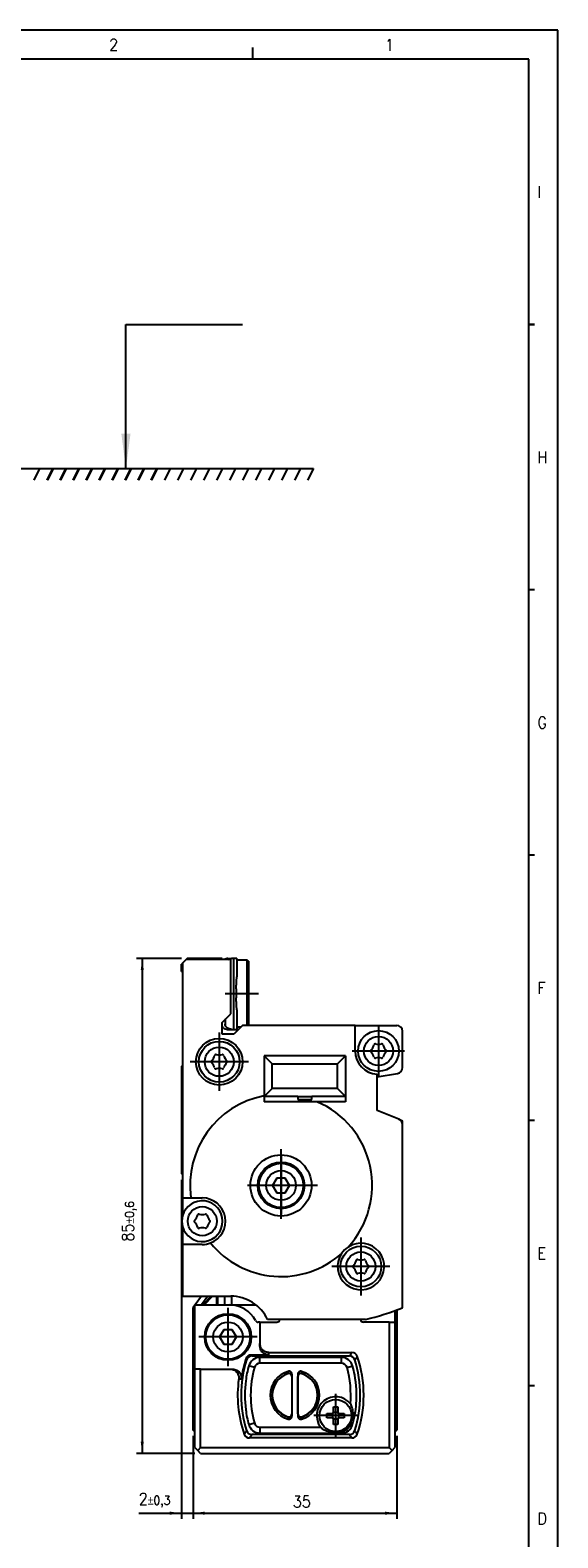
# Model space of a CAD drawing. Header units: millimetres. Extents: x -285 to 1970, y -280 to 203.
# Tile 13 of 33: x 218 to 309, y -56 to 203. Entities that reach past the tile are written whole.
import ezdxf

# ---------------------------------------------------------------- set-up
doc = ezdxf.new("R2010")
doc.units = ezdxf.units.MM
doc.linetypes.add('DOT_CENTER', pattern=[14, 12, -1, 0, -1])
doc.layers.add('1', color=7, linetype='Continuous')
doc.styles.add('CONVERTER_11', font='txt.shx', dxfattribs={"width": 0.9})
doc.dimstyles.new('ME10_DIM_29', dxfattribs={"dimtxt": 2, "dimasz": 2, "dimexe": 1, "dimexo": 1, "dimgap": 1, "dimtad": 1, "dimdsep": 46, "dimtxsty": 'CONVERTER_11', "dimsah": 1, "dimcen": 0.09, "dimclrd": 2, "dimclre": 2, "dimclrt": 2, "dimadec": 0, "dimazin": 0, "dimtfac": 1, "dimtdec": 4, "dimtix": 1, "dimtmove": 0, "dimatfit": 3, "dimfxl": 1, "dimtolj": 1, "dimtzin": 0, "dimarcsym": 0})
doc.dimstyles.new('ME10_DIM_30', dxfattribs={"dimtxt": 2, "dimasz": 2, "dimexe": 1, "dimexo": 1, "dimgap": 1, "dimtad": 1, "dimdsep": 46, "dimtxsty": 'CONVERTER_11', "dimsah": 1, "dimcen": 0.09, "dimclrd": 2, "dimclre": 2, "dimclrt": 2, "dimadec": 0, "dimazin": 0, "dimtol": 1, "dimtp": 0.3, "dimtm": 0.3, "dimtfac": 0.75, "dimtdec": 0, "dimtix": 1, "dimtmove": 0, "dimatfit": 3, "dimfxl": 1, "dimtolj": 1, "dimtzin": 0, "dimarcsym": 0})
doc.dimstyles.new('ME10_DIM_31', dxfattribs={"dimtxt": 2, "dimasz": 2, "dimexe": 1, "dimexo": 1, "dimgap": 1, "dimtad": 1, "dimdsep": 46, "dimtxsty": 'CONVERTER_11', "dimsah": 1, "dimcen": 0.09, "dimclrd": 2, "dimclre": 2, "dimclrt": 2, "dimadec": 0, "dimazin": 0, "dimtol": 1, "dimtp": 0.6, "dimtm": 0.6, "dimtfac": 0.75, "dimtdec": 0, "dimtix": 1, "dimtmove": 0, "dimatfit": 3, "dimfxl": 1, "dimtolj": 1, "dimtzin": 0, "dimarcsym": 0})
doc.dimstyles.get("Standard").update_dxf_attribs({"dimtxt": 0.18, "dimasz": 0.18, "dimexe": 0.18, "dimexo": 0.0625, "dimgap": 0.09, "dimtad": 0, "dimtih": 1, "dimtoh": 1, "dimdec": 4, "dimzin": 0, "dimdsep": 46, "dimtxsty": 'Standard', "dimcen": 0.09, "dimadec": 0, "dimazin": 0, "dimtfac": 1, "dimtdec": 4, "dimtofl": 0, "dimtmove": 0, "dimatfit": 3, "dimfxl": 1, "dimtolj": 1, "dimtzin": 0, "dimarcsym": 0})

# ---------------------------------------------------------------- blocks, each defined once
blk = doc.blocks.new('Marco_a2', base_point=(304.21, -212.02))
at = {"layer": '1', "color": 2, "linetype": 'Continuous'}
for p, q in [((309.21, 202.98), (-284.79, 202.98)), ((309.21, -217.02), (309.21, 202.98)), ((256.79, 197.98), (256.79, 199.98)), ((305.21, 152.42), (304.21, 152.42)), ((304.21, 152.42), (305.21, 152.42)), ((305.21, 106.87), (304.21, 106.87)), ((305.21, 61.31), (304.21, 61.31)), ((305.21, 15.76), (304.21, 15.76)), ((305.21, -29.8), (304.21, -29.8))]:
    blk.add_line(p, q, dxfattribs=at)
at = {"layer": '1', "color": 7, "linetype": 'Continuous'}
for p, q in [((304.21, 197.98), (-264.79, 197.98)), ((304.21, -212.02), (304.21, 197.98))]:
    blk.add_line(p, q, dxfattribs=at)
at = {"layer": '1', "color": 2, "char_height": 2, "attachment_point": 4, "line_spacing_factor": 1.20048, "style": 'CONVERTER_11'}
for s, insert in [('2', (232.08, 200.49)), ('1', (279.5, 200.41)), ('I', (305.71, 175.2)), ('H', (305.71, 129.65)), ('G', (305.71, 84.09)), ('F', (305.71, 38.54)), ('E', (305.71, -7.02)), ('D', (305.71, -52.58))]:
    blk.add_mtext(s, dxfattribs=dict(at, insert=insert))
blk = doc.blocks.new('Top', base_point=(304.21, -212.02))
blk.add_blockref('Marco_a2', (304.21, -212.02))
blk = doc.blocks.new('CABEZA__7', base_point=(246.5, -41.4))
at = {"color": 7, "linetype": 'Continuous'}
for p, q in [((247.93, -14.4), (246.84, -15.9)), ((253.17, -15.9), (253.17, -14.4)), ((246.8, -15.95), (246.5, -16.36)), ((246.5, -37.4), (246.5, -16.36)), ((246.84, -15.9), (246.8, -15.95)), ((246.8, -26.9), (246.8, -15.95)), ((246.84, -15.9), (247.95, -15.9)), ((247.95, -15.9), (248.18, -15.9)), ((248.18, -15.9), (248.38, -15.9)), ((248.38, -15.9), (250.58, -15.9)), ((250.58, -15.9), (250.73, -15.9)), ((250.73, -15.9), (251.98, -15.9)), ((251.98, -15.9), (252.82, -15.9)), ((252.82, -15.9), (253.17, -15.9)), ((253.17, -15.9), (257.32, -15.9)), ((281.2, -16.89), (281.2, -18.85)), ((281.5, -16.79), (281.5, -37.4)), ((251.78, -20.15), (251.06, -21.4)), ((253.22, -20.15), (251.78, -20.15)), ((253.94, -21.4), (253.22, -20.15)), ((258, -18.85), (257.7, -18.85)), ((258, -18.85), (260.89, -18.85)), ((258, -18.85), (258, -22.51)), ((280.2, -18.85), (275.8, -18.85)), ((280.2, -18.85), (281.2, -18.85)), ((280.2, -18.85), (280.2, -40.4)), ((281.2, -18.85), (281.2, -37.7)), ((251.06, -21.4), (251.78, -22.65)), ((251.78, -22.65), (253.22, -22.65)), ((253.22, -22.65), (253.94, -21.4)), ((258, -22.94), (258, -22.51)), ((256.5, -24.49), (259.5, -24.49)), ((256.62, -24.65), (273.38, -24.65)), ((272, -24.9), (258, -24.9)), ((259.5, -24.06), (273.81, -24.06)), ((247.8, -26.9), (246.8, -26.9)), ((246.8, -37.7), (246.8, -26.9)), ((247.8, -40.4), (247.8, -26.9)), ((247.8, -26.9), (252.81, -26.9)), ((252.81, -26.9), (253.24, -26.9)), ((263.47, -28.19), (263.47, -34.61)), ((263.5, -27.79), (263.5, -35.01)), ((264.5, -27.79), (264.5, -35.01)), ((264.53, -34.61), (264.53, -28.19)), ((270.63, -33.4), (271.37, -33.4)), ((270.63, -34.31), (270.63, -33.4)), ((271.37, -33.4), (271.37, -34.31)), ((269.5, -35.27), (269.5, -34.53)), ((269.5, -34.53), (270.41, -34.53)), ((270.41, -35.27), (269.5, -35.27)), ((270.45, -34.53), (270.41, -34.53)), ((270.41, -35.27), (270.45, -35.27)), ((270.57, -34.53), (270.45, -34.53)), ((270.45, -34.53), (270.45, -34.79)), ((270.45, -35.01), (270.45, -35.27)), ((270.45, -35.27), (270.57, -35.27)), ((270.63, -34.31), (270.63, -34.35)), ((270.63, -34.35), (270.63, -34.47)), ((270.89, -34.35), (270.63, -34.35)), ((270.63, -35.33), (270.63, -35.45)), ((270.63, -35.45), (270.63, -35.49)), ((270.63, -35.45), (270.89, -35.45)), ((270.63, -36.4), (270.63, -35.49)), ((271.37, -34.35), (271.11, -34.35)), ((271.11, -35.45), (271.37, -35.45)), ((271.37, -34.35), (271.37, -34.31)), ((271.37, -34.47), (271.37, -34.35)), ((271.37, -35.45), (271.37, -35.33)), ((271.37, -35.49), (271.37, -35.45)), ((271.37, -35.49), (271.37, -36.4)), ((271.55, -34.53), (271.43, -34.53)), ((271.43, -35.27), (271.55, -35.27)), ((271.59, -34.53), (271.55, -34.53)), ((271.55, -34.79), (271.55, -34.53)), ((271.55, -35.27), (271.55, -35.01)), ((271.55, -35.27), (271.59, -35.27)), ((271.59, -34.53), (272.5, -34.53)), ((272.5, -35.27), (271.59, -35.27)), ((272.5, -34.53), (272.5, -35.27)), ((246.8, -37.7), (246.5, -37.4)), ((246.8, -40.4), (246.8, -37.7)), ((273.81, -38.74), (256.19, -38.74)), ((273.38, -38.15), (256.62, -38.15)), ((258, -37.9), (272, -37.9)), ((271.37, -36.4), (270.63, -36.4)), ((281.2, -37.7), (281.5, -37.4)), ((281.2, -37.7), (281.2, -40.4)), ((246.8, -40.4), (247.3, -40.9)), ((247.8, -40.4), (247.3, -40.9)), ((247.8, -41.4), (247.3, -40.9)), ((247.8, -40.4), (280.2, -40.4)), ((247.8, -41.4), (280.2, -41.4)), ((280.7, -40.9), (280.2, -40.4)), ((280.7, -40.9), (280.2, -41.4)), ((280.7, -40.9), (281.2, -40.4))]:
    blk.add_line(p, q, dxfattribs=at)
at = {"color": 3, "linetype": 'Continuous'}
for p, q in [((249.04, -14.4), (247.95, -15.9)), ((249.63, -14.4), (248.18, -15.9)), ((249.84, -14.4), (248.38, -15.9)), ((250.58, -15.9), (250.58, -14.4)), ((250.73, -15.9), (250.73, -14.4)), ((251.98, -15.9), (251.98, -14.4)), ((258, -25.9), (258, -24.9)), ((259.5, -24.49), (259.5, -24.06)), ((272, -25.9), (272, -24.9)), ((257.04, -26.64), (256.07, -26.37)), ((272, -25.9), (258, -25.9)), ((262.82, -27.66), (262.78, -27.71)), ((265.22, -27.71), (265.18, -27.66)), ((272.96, -26.64), (273.93, -26.37)), ((256.07, -36.43), (257.04, -36.16)), ((262.78, -35.09), (262.82, -35.14)), ((265.18, -35.14), (265.22, -35.09)), ((258, -36.9), (258, -37.9)), ((258, -36.9), (268.44, -36.9)), ((272, -37.64), (272, -37.9)), ((273.62, -36.34), (273.93, -36.43))]:
    blk.add_line(p, q, dxfattribs=at)
at = {"color": 7, "linetype": 'Continuous'}
for centre, radius in [((252.5, -21.4), 4), ((252.5, -21.4), 3.8), ((252.5, -21.4), 2.55), ((271, -34.9), 2.75)]:
    blk.add_circle(centre, radius, dxfattribs=at)
for centre, radius, start, end in [((252.82, -20.9), 5, 27.6691, 90), ((257.7, -18.35), 0.5, 207.6691, 270), ((260.89, -18.35), 0.5, 270, 354.1846), ((275.8, -18.35), 0.5, 185.8154, 270), ((274.75, -31.4), 20, 162.3092, 197.6908), ((274.75, -31.4), 20.16, 161.9582, 172.02), ((256.5, -25.46), 0.966, 90.0002, 161.958), ((256.62, -25.62), 0.966, 90.0002, 162.309), ((258, -26.9), 2, 90, 164.6505), ((272, -26.9), 2, 15.3495, 90), ((273.38, -25.62), 0.966, 17.691, 89.9998), ((273.81, -25.03), 0.966, 18.9531, 89.9998), ((255.25, -31.4), 20, 342.3092, 17.6908), ((255.25, -31.4), 20.59, 341.0471, 18.9529), ((274.39, -31.4), 19, 164.6505, 172.4392), ((264, -31.4), 4.25, 105.4101, 254.5896), ((264, -31.4), 3.89, 108.3244, 251.6756), ((264, -31.4), 4.25, 285.4102, 74.5897), ((264, -31.4), 3.89, 288.3244, 71.6756), ((255.61, -31.4), 19, 10.6151, 15.3495), ((255.61, -31.4), 19, 355.4719, 10.6151), ((274.75, -31.4), 20.59, 172.1763, 198.9529), ((274.39, -31.4), 19, 172.4392, 187.5608), ((271, -34.9), 3.25, 38.4425, 217.9799), ((255.61, -31.4), 19, 344.6505, 355.4719), ((274.39, -31.4), 19, 187.5608, 195.3495), ((271, -34.9), 0.697, 122.0857, 147.9143), ((271, -34.9), 0.697, 212.0857, 237.9143), ((271, -34.9), 0.564, 168.4247, 191.5753), ((271, -34.9), 0.564, 131.0313, 138.9687), ((271, -34.9), 0.564, 221.0313, 228.9687), ((271, -34.9), 0.564, 78.4247, 101.5753), ((271, -34.9), 0.564, 258.4247, 281.5753), ((271, -34.9), 0.697, 32.0857, 57.9143), ((271, -34.9), 0.564, 41.0313, 48.9687), ((271, -34.9), 0.697, 302.0857, 327.9143), ((271, -34.9), 0.564, 311.0313, 318.9687), ((271, -34.9), 0.564, 348.4247, 11.5753), ((256.19, -37.77), 0.966, 198.9531, 269.9998), ((256.62, -37.18), 0.966, 197.691, 269.9998), ((258, -35.9), 2, 195.3495, 270), ((272, -35.9), 2, 270, 344.6505), ((273.38, -37.18), 0.966, 270.0002, 342.309), ((273.81, -37.77), 0.966, 270.0002, 341.0469)]:
    blk.add_arc(centre, radius, start, end, dxfattribs=at)
at = {"color": 3, "linetype": 'Continuous'}
for centre, radius, start, end in [((274.39, -31.4), 18, 164.6505, 195.3495), ((258, -26.9), 1, 90, 164.6505), ((264, -31.4), 3.92, 107.4794, 252.5206), ((264, -31.4), 3.92, 287.4794, 72.5206), ((272, -26.9), 1, 15.3495, 90), ((255.61, -31.4), 18, 355.2857, 15.3495), ((258, -35.9), 1, 195.3495, 270)]:
    blk.add_arc(centre, radius, start, end, dxfattribs=at)
at = {"color": 7, "linetype": 'Continuous'}
for points, knots in [([(259.5, -24.06), (259.3, -24.04), (258.91, -23.99), (258.41, -23.63), (258.07, -23.12), (258.02, -22.71), (258, -22.51)], [0, 0, 0, 0, 0.586069, 1.177789, 1.777408, 2.382551, 2.382551, 2.382551, 2.382551]), ([(259.5, -24.49), (259.3, -24.47), (258.91, -24.42), (258.41, -24.06), (258.07, -23.54), (258.02, -23.14), (258, -22.94)], [0, 0, 0, 0, 0.586069, 1.177789, 1.777408, 2.382551, 2.382551, 2.382551, 2.382551]), ([(252.81, -26.9), (252.9, -26.9), (253.11, -26.91), (253.45, -27.02), (253.75, -27.19), (253.97, -27.4), (254.16, -27.64), (254.29, -27.91), (254.37, -28.25), (254.36, -28.47), (254.35, -28.6)], [0, 0, 0, 0, 0.262638, 0.647412, 1.035125, 1.295529, 1.55727, 1.943465, 2.203644, 2.591058, 2.591058, 2.591058, 2.591058]), ([(253.24, -26.9), (253.33, -26.9), (253.55, -26.91), (253.84, -27), (254.15, -27.17), (254.4, -27.38), (254.61, -27.66), (254.73, -27.94), (254.81, -28.25), (254.79, -28.47), (254.78, -28.6)], [0, 0, 0, 0, 0.263056, 0.649064, 0.912057, 1.297984, 1.62355, 1.946992, 2.207237, 2.595157, 2.595157, 2.595157, 2.595157]), ([(263.47, -28.19), (263.46, -28.16), (263.46, -28.08), (263.41, -27.95), (263.34, -27.84), (263.25, -27.76), (263.16, -27.71), (263.06, -27.68), (262.97, -27.67), (262.9, -27.67), (262.84, -27.69), (262.8, -27.7), (262.78, -27.71)], [0, 0, 0, 0, 0.1036167, 0.2485724, 0.4019209, 0.4965352, 0.5890838, 0.7291289, 0.8018569, 0.8611732, 0.9318954, 0.9936913, 0.9936913, 0.9936913, 0.9936913]), ([(263.5, -27.79), (263.5, -27.76), (263.49, -27.68), (263.46, -27.58), (263.4, -27.48), (263.32, -27.4), (263.22, -27.33), (263.12, -27.29), (262.99, -27.28), (262.92, -27.29), (262.87, -27.3)], [0, 0, 0, 0, 0.0911758, 0.2300566, 0.3211715, 0.4602009, 0.5510752, 0.6904127, 0.7808884, 0.9200581, 0.9200581, 0.9200581, 0.9200581]), ([(265.13, -27.3), (265.1, -27.3), (265.02, -27.28), (264.9, -27.29), (264.78, -27.33), (264.69, -27.39), (264.61, -27.47), (264.54, -27.57), (264.51, -27.68), (264.5, -27.76), (264.5, -27.79)], [0, 0, 0, 0, 0.0906374, 0.2296618, 0.3689993, 0.4598736, 0.5747538, 0.6900856, 0.8289664, 0.9201422, 0.9201422, 0.9201422, 0.9201422]), ([(265.22, -27.71), (265.2, -27.7), (265.16, -27.69), (265.1, -27.67), (265.03, -27.67), (264.94, -27.68), (264.84, -27.71), (264.74, -27.77), (264.66, -27.85), (264.58, -27.96), (264.54, -28.08), (264.54, -28.16), (264.53, -28.19)], [0, 0, 0, 0, 0.0617298, 0.1323656, 0.1917004, 0.2644436, 0.4044782, 0.4970109, 0.6203929, 0.7450495, 0.8901249, 0.9937869, 0.9937869, 0.9937869, 0.9937869]), ([(273.62, -36.34), (273.71, -36.06), (273.91, -35.49), (274.01, -34.67), (273.98, -34.01), (273.88, -33.56), (273.76, -33.2), (273.62, -33), (273.55, -32.88)], [0, 0, 0, 0, 0.900341, 1.803191, 2.45426, 2.875599, 3.17828, 3.597495, 3.597495, 3.597495, 3.597495]), ([(262.78, -35.09), (262.8, -35.1), (262.84, -35.11), (262.9, -35.13), (262.97, -35.13), (263.05, -35.12), (263.15, -35.1), (263.25, -35.04), (263.34, -34.96), (263.41, -34.85), (263.46, -34.72), (263.46, -34.64), (263.47, -34.61)], [0, 0, 0, 0, 0.0617298, 0.1323656, 0.1917004, 0.2644436, 0.3809009, 0.4970867, 0.5916963, 0.7450283, 0.8901037, 0.9937657, 0.9937657, 0.9937657, 0.9937657]), ([(262.87, -35.5), (262.9, -35.5), (262.98, -35.52), (263.08, -35.51), (263.2, -35.48), (263.31, -35.41), (263.4, -35.32), (263.45, -35.23), (263.49, -35.13), (263.5, -35.05), (263.5, -35.01)], [0, 0, 0, 0, 0.0906374, 0.2296618, 0.3202739, 0.4598751, 0.5989046, 0.6900195, 0.7809304, 0.9200774, 0.9200774, 0.9200774, 0.9200774]), ([(264.5, -35.01), (264.5, -35.04), (264.51, -35.12), (264.54, -35.22), (264.6, -35.32), (264.69, -35.41), (264.8, -35.48), (264.9, -35.51), (265.01, -35.52), (265.08, -35.51), (265.13, -35.5)], [0, 0, 0, 0, 0.0911758, 0.2300566, 0.3211715, 0.4602009, 0.5998022, 0.6904143, 0.7808945, 0.9200757, 0.9200757, 0.9200757, 0.9200757]), ([(264.53, -34.61), (264.54, -34.64), (264.54, -34.72), (264.59, -34.85), (264.66, -34.96), (264.75, -35.04), (264.85, -35.1), (264.95, -35.12), (265.03, -35.13), (265.1, -35.13), (265.16, -35.11), (265.2, -35.1), (265.22, -35.09)], [0, 0, 0, 0, 0.1036167, 0.2485724, 0.4019209, 0.4965352, 0.6127354, 0.7292047, 0.8019328, 0.861249, 0.9319713, 0.9937672, 0.9937672, 0.9937672, 0.9937672]), ([(268.44, -36.9), (268.46, -36.92), (268.49, -36.96), (268.57, -37.05), (268.7, -37.16), (268.92, -37.3), (269.24, -37.45), (269.65, -37.58), (270.27, -37.7), (271.05, -37.75), (271.68, -37.68), (272, -37.64)], [0, 0, 0, 0, 0.082264, 0.168748, 0.348027, 0.599368, 0.928456, 1.429933, 1.874924, 2.817002, 3.771468, 3.771468, 3.771468, 3.771468]), ([(272, -37.64), (272.1, -37.62), (272.27, -37.59), (272.53, -37.48), (272.76, -37.36), (272.97, -37.21), (273.17, -37.03), (273.34, -36.83), (273.5, -36.6), (273.57, -36.43), (273.62, -36.34)], [0, 0, 0, 0, 0.299802, 0.537145, 0.839259, 1.07843, 1.317042, 1.620847, 1.859927, 2.16166, 2.16166, 2.16166, 2.16166])]:
    blk.add_open_spline(points, degree=3, knots=knots, dxfattribs=at)
at = {"color": 3, "linetype": 'Continuous'}
for points, knots in [([(255.58, -25.16), (255.59, -25.16), (255.6, -25.18), (255.62, -25.22), (255.65, -25.26), (255.68, -25.3), (255.69, -25.32)], [0, 0, 0, 0, 0.0308229, 0.0616565, 0.1320155, 0.2024305, 0.2024305, 0.2024305, 0.2024305]), ([(256.5, -24.49), (256.5, -24.5), (256.52, -24.51), (256.54, -24.55), (256.57, -24.59), (256.6, -24.63), (256.62, -24.65)], [0, 0, 0, 0, 0.0302877, 0.0605845, 0.1297134, 0.1988904, 0.1988904, 0.1988904, 0.1988904]), ([(273.81, -24.06), (273.78, -24.1), (273.72, -24.19), (273.61, -24.33), (273.5, -24.49), (273.42, -24.6), (273.38, -24.65)], [0, 0, 0, 0, 0.1622806, 0.3248141, 0.5257802, 0.7271478, 0.7271478, 0.7271478, 0.7271478]), ([(274.72, -24.71), (274.69, -24.76), (274.63, -24.85), (274.53, -25), (274.42, -25.15), (274.34, -25.27), (274.31, -25.32)], [0, 0, 0, 0, 0.1650391, 0.3303734, 0.534856, 0.7398074, 0.7398074, 0.7398074, 0.7398074]), ([(262.82, -27.66), (262.82, -27.65), (262.82, -27.64), (262.83, -27.58), (262.85, -27.47), (262.86, -27.36), (262.87, -27.3)], [0, 0, 0, 0, 0.0125669, 0.0251245, 0.1920672, 0.3575579, 0.3575579, 0.3575579, 0.3575579]), ([(263.47, -28.13), (263.45, -28.03), (263.41, -27.82), (263.13, -27.62), (262.92, -27.64), (262.82, -27.66)], [0, 0, 0, 0, 0.2931508, 0.6182924, 0.9144999, 0.9144999, 0.9144999, 0.9144999]), ([(263.47, -28.13), (263.47, -28.12), (263.47, -28.11), (263.48, -28.05), (263.49, -27.95), (263.5, -27.84), (263.5, -27.79)], [0, 0, 0, 0, 0.0122893, 0.0245724, 0.1806911, 0.3359175, 0.3359175, 0.3359175, 0.3359175]), ([(263.47, -28.19), (263.47, -28.19), (263.47, -28.17), (263.47, -28.16), (263.47, -28.14), (263.47, -28.13), (263.47, -28.13)], [0, 0, 0, 0, 0.02108057, 0.03859802, 0.05442087, 0.06681476, 0.06681476, 0.06681476, 0.06681476]), ([(264.5, -27.79), (264.5, -27.84), (264.51, -27.95), (264.52, -28.05), (264.53, -28.11), (264.53, -28.12), (264.53, -28.13)], [0, 0, 0, 0, 0.1552265, 0.3113451, 0.3236282, 0.3359175, 0.3359175, 0.3359175, 0.3359175]), ([(265.18, -27.66), (265.08, -27.64), (264.87, -27.62), (264.59, -27.82), (264.55, -28.03), (264.53, -28.13)], [0, 0, 0, 0, 0.2962077, 0.6213494, 0.9145001, 0.9145001, 0.9145001, 0.9145001]), ([(264.53, -28.13), (264.53, -28.13), (264.53, -28.14), (264.53, -28.16), (264.53, -28.17), (264.53, -28.19), (264.53, -28.19)], [0, 0, 0, 0, 0.01277351, 0.02821676, 0.0462556, 0.06681481, 0.06681481, 0.06681481, 0.06681481]), ([(265.13, -27.3), (265.14, -27.36), (265.15, -27.47), (265.17, -27.58), (265.18, -27.64), (265.18, -27.65), (265.18, -27.66)], [0, 0, 0, 0, 0.1655702, 0.3325242, 0.3450816, 0.3576479, 0.3576479, 0.3576479, 0.3576479]), ([(254.35, -28.6), (254.39, -28.6), (254.47, -28.6), (254.58, -28.6), (254.69, -28.6), (254.75, -28.6), (254.78, -28.6)], [0, 0, 0, 0, 0.1195256, 0.2390605, 0.3356784, 0.4323026, 0.4323026, 0.4323026, 0.4323026]), ([(262.82, -35.14), (262.92, -35.16), (263.13, -35.18), (263.41, -34.98), (263.45, -34.77), (263.47, -34.67)], [0, 0, 0, 0, 0.2962077, 0.6213494, 0.9145001, 0.9145001, 0.9145001, 0.9145001]), ([(262.87, -35.5), (262.86, -35.44), (262.85, -35.33), (262.83, -35.22), (262.82, -35.16), (262.82, -35.15), (262.82, -35.14)], [0, 0, 0, 0, 0.1655703, 0.3325243, 0.3450817, 0.3576479, 0.3576479, 0.3576479, 0.3576479]), ([(263.47, -34.67), (263.47, -34.67), (263.47, -34.66), (263.47, -34.64), (263.47, -34.63), (263.47, -34.61), (263.47, -34.61)], [0, 0, 0, 0, 0.0127735, 0.02821674, 0.04625556, 0.06681476, 0.06681476, 0.06681476, 0.06681476]), ([(263.5, -35.01), (263.5, -34.96), (263.49, -34.85), (263.48, -34.75), (263.47, -34.69), (263.47, -34.68), (263.47, -34.67)], [0, 0, 0, 0, 0.1552265, 0.3113452, 0.3236283, 0.3359175, 0.3359175, 0.3359175, 0.3359175]), ([(264.53, -34.67), (264.53, -34.68), (264.53, -34.69), (264.52, -34.75), (264.51, -34.85), (264.5, -34.96), (264.5, -35.01)], [0, 0, 0, 0, 0.0122893, 0.0245723, 0.180691, 0.3359175, 0.3359175, 0.3359175, 0.3359175]), ([(264.53, -34.61), (264.53, -34.61), (264.53, -34.63), (264.53, -34.64), (264.53, -34.66), (264.53, -34.67), (264.53, -34.67)], [0, 0, 0, 0, 0.02108058, 0.03859805, 0.05404131, 0.06681481, 0.06681481, 0.06681481, 0.06681481]), ([(264.53, -34.67), (264.55, -34.77), (264.59, -34.98), (264.87, -35.18), (265.08, -35.16), (265.18, -35.14)], [0, 0, 0, 0, 0.2931507, 0.6182924, 0.9145001, 0.9145001, 0.9145001, 0.9145001]), ([(265.18, -35.14), (265.18, -35.15), (265.18, -35.16), (265.17, -35.22), (265.15, -35.33), (265.14, -35.44), (265.13, -35.5)], [0, 0, 0, 0, 0.0125662, 0.0251237, 0.1920781, 0.3576512, 0.3576512, 0.3576512, 0.3576512]), ([(255.69, -37.48), (255.66, -37.53), (255.58, -37.65), (255.47, -37.8), (255.37, -37.95), (255.31, -38.04), (255.28, -38.09)], [0, 0, 0, 0, 0.2049586, 0.4094485, 0.5747755, 0.7398074, 0.7398074, 0.7398074, 0.7398074]), ([(256.62, -38.15), (256.58, -38.2), (256.5, -38.31), (256.39, -38.47), (256.28, -38.61), (256.22, -38.7), (256.19, -38.74)], [0, 0, 0, 0, 0.2013748, 0.402348, 0.5648744, 0.7271478, 0.7271478, 0.7271478, 0.7271478]), ([(273.81, -38.74), (273.78, -38.7), (273.72, -38.61), (273.61, -38.47), (273.5, -38.31), (273.42, -38.2), (273.38, -38.15)], [0, 0, 0, 0, 0.1622806, 0.3248141, 0.5257802, 0.7271478, 0.7271478, 0.7271478, 0.7271478]), ([(274.72, -38.09), (274.69, -38.04), (274.63, -37.95), (274.53, -37.8), (274.42, -37.65), (274.34, -37.53), (274.31, -37.48)], [0, 0, 0, 0, 0.1650391, 0.3303734, 0.534856, 0.7398074, 0.7398074, 0.7398074, 0.7398074])]:
    blk.add_open_spline(points, degree=3, knots=knots, dxfattribs=at)
at = {"layer": '1', "color": 2, "linetype": 'DOT_CENTER'}
for p, q in [((252.5, -16.4), (252.5, -26.4)), ((257.5, -21.4), (247.5, -21.4)), ((271, -31.15), (271, -38.65)), ((274.75, -34.9), (267.25, -34.9))]:
    blk.add_line(p, q, dxfattribs=at)
blk = doc.blocks.new('REGLA__8', base_point=(244.5, -18.4))
at = {"color": 7, "linetype": 'Continuous'}
for p, q in [((244.7, 42.8), (244.5, 42.6)), ((244.5, 41.35), (244.5, 42.6)), ((245.3, 43.4), (244.7, 42.8)), ((244.7, 42.8), (244.7, 41.35)), ((245.5, 43.6), (245.3, 43.4)), ((251.5, 43.4), (245.3, 43.4)), ((251.5, 43.6), (245.5, 43.6)), ((251.5, 43.6), (251.5, 43.4)), ((251.85, 43.4), (251.5, 43.4)), ((253, 43.4), (251.85, 43.4)), ((252.4, 43.6), (252.4, 43.6)), ((252.5, 43.6), (252.4, 43.6)), ((252.5, 43.6), (253.1, 43.6)), ((253, 34.1), (253, 43.4)), ((253.1, 43.6), (253.13, 43.6)), ((253.5, 43.6), (253.13, 43.6)), ((254, 43.6), (253.5, 43.6)), ((254, 43.6), (254, 43.35)), ((254, 43.35), (254, 40.44)), ((254, 43.35), (255.75, 43.35)), ((256, 43.1), (255.75, 43.35)), ((255.75, 43.35), (255.75, 37.6)), ((256, 43.1), (256, 37.6)), ((244.5, 41.35), (244.7, 41.35)), ((244.7, 41.35), (244.7, 25.1)), ((253.9, 38.36), (253.9, 36.84)), ((255.75, 37.6), (255.75, 32.1)), ((256, 37.6), (256, 32.1)), ((251.5, 32.6), (253, 34.1)), ((254, 34.76), (254, 31.85)), ((251.5, 32.29), (251.5, 32.6)), ((251.5, 30.6), (251.5, 32.29)), ((252, 33.1), (252, 32.29)), ((252.4, 31.4), (252.4, 31.4)), ((252.5, 31.4), (252.4, 31.4)), ((252.5, 31.4), (253.1, 31.4)), ((253.13, 31.4), (253.1, 31.4)), ((253.13, 31.4), (253.5, 31.4)), ((255, 32.1), (253.5, 30.6)), ((253.5, 31.4), (254, 31.4)), ((254, 31.85), (254, 31.4)), ((254, 31.85), (254.75, 31.85)), ((256, 32.1), (255, 32.1)), ((274.37, 32.1), (256, 32.1)), ((274.37, 32.1), (281.5, 32.1)), ((274.37, 27.7), (274.37, 32.1)), ((282.5, 24.85), (282.5, 31.1)), ((253.5, 30.6), (251.5, 30.6)), ((272.7, 26.9), (258.7, 26.9)), ((258.7, 26.9), (258.7, 19.99)), ((258.7, 26.9), (260.08, 25.51)), ((271.31, 25.51), (272.7, 26.9)), ((272.7, 26.9), (272.7, 19.9)), ((244.7, 25.1), (244.5, 25.1)), ((244.5, 25.1), (244.5, 6.6)), ((244.7, 25.1), (244.7, 6.6)), ((260.08, 25.51), (271.31, 25.51)), ((260.08, 21.29), (260.08, 25.51)), ((271.31, 21.29), (271.31, 25.51)), ((278.12, 23.28), (281.66, 23.86)), ((278.12, 23.28), (278.12, 23.71)), ((258.7, 19.9), (260.08, 21.29)), ((271.31, 21.29), (260.08, 21.29)), ((272.7, 19.9), (271.31, 21.29)), ((278.12, 17.47), (278.12, 23.28)), ((258.7, 19.99), (258.7, 19.9)), ((258.7, 19.9), (258.7, 19)), ((264.5, 19.9), (258.7, 19.9)), ((267.8, 19), (258.7, 19)), ((264.5, 19.9), (264.5, 19.4)), ((264.5, 19.9), (266.9, 19.9)), ((264.5, 19.4), (266.9, 19.4)), ((272.7, 19.9), (266.9, 19.9)), ((266.9, 19.4), (266.9, 19.9)), ((272.7, 19), (267.8, 19)), ((272.7, 19.9), (272.7, 19)), ((281.87, 15.98), (278.12, 17.47)), ((281.87, 15.98), (282.5, 15.73)), ((282.5, 15.05), (282.5, 15.73)), ((282.5, -16.42), (282.5, 15.05)), ((244.5, 6.6), (244.7, 6.6)), ((244.7, 6.6), (244.7, 2.48)), ((260.9, 5.87), (260.18, 4.62)), ((262.35, 5.87), (260.9, 5.87)), ((263.07, 4.62), (262.35, 5.87)), ((260.18, 4.62), (260.9, 3.37)), ((260.9, 3.37), (262.35, 3.37)), ((262.35, 3.37), (263.07, 4.62)), ((244.7, 2.48), (246.12, 2.48)), ((244.7, 2.48), (244.7, -0.55)), ((246.12, 2.48), (248.08, 2.48)), ((244.7, -0.55), (244.7, -0.6)), ((244.7, -2.44), (244.7, -2.48)), ((244.7, -2.48), (244.7, -5.52)), ((244.7, -5.52), (244.7, -14.4)), ((248.08, -5.52), (244.7, -5.52)), ((244.7, -14.4), (247.93, -14.4)), ((247.93, -14.4), (252.99, -14.4)), ((261.39, -18.4), (259.31, -18.4)), ((275.31, -18.4), (261.39, -18.4)), ((276.14, -18.4), (275.31, -18.4))]:
    blk.add_line(p, q, dxfattribs=at)
at = {"color": 3, "linetype": 'Continuous'}
for p, q in [((253.5, 31.4), (253.5, 43.6)), ((252.1, 31.94), (252.1, 33.2))]:
    blk.add_line(p, q, dxfattribs=at)
at = {"color": 7, "linetype": 'Continuous'}
for centre, radius in [((278.37, 27.7), 3.5), ((251, 25.86), 4), ((251, 25.86), 3.5), ((261.61, 4.62), 5.25), ((261.63, 4.62), 4), ((261.63, 4.62), 3.8), ((261.63, 4.62), 2.55), ((275.35, -9.3), 3.5)]:
    blk.add_circle(centre, radius, dxfattribs=at)
at = {"color": 3, "linetype": 'Continuous'}
for centre in [(278.37, 27.7), (251, 25.86), (248.08, -1.52), (275.35, -9.3)]:
    blk.add_circle(centre, 2.5, dxfattribs=at)
at = {"color": 7, "linetype": 'Continuous'}
for centre, radius, start, end in [((281.5, 31.1), 1, 360, 90), ((275.77, 29.2), 1.86, 313.2415, 346.7663), ((277.78, 28.73), 0.2, 73.2415, 166.7663), ((278.37, 30.7), 1.86, 253.2415, 286.7663), ((278.96, 28.73), 0.2, 13.2415, 106.7663), ((280.97, 29.2), 1.86, 193.2415, 226.7663), ((249.81, 25.86), 0.2, 133.2415, 226.7663), ((248.4, 27.36), 1.86, 313.2415, 346.7663), ((250.41, 26.89), 0.2, 73.2415, 166.7663), ((251, 28.86), 1.86, 253.2415, 286.7663), ((251.59, 26.89), 0.2, 13.2415, 106.7663), ((253.6, 27.36), 1.86, 193.2415, 226.7663), ((252.19, 25.86), 0.2, 313.2415, 46.7663), ((278.37, 27.7), 4, 180, 266.4747), ((277.18, 27.7), 0.2, 133.2415, 226.7663), ((275.77, 26.2), 1.86, 13.2415, 46.7663), ((277.78, 26.68), 0.2, 193.2415, 286.7663), ((278.37, 24.7), 1.86, 73.2415, 106.7663), ((278.96, 26.68), 0.2, 253.2415, 346.7663), ((280.97, 26.2), 1.86, 133.2415, 166.7663), ((279.56, 27.7), 0.2, 313.2415, 46.7663), ((248.4, 24.36), 1.86, 13.2415, 46.7663), ((250.41, 24.83), 0.2, 193.2415, 286.7663), ((251, 22.86), 1.86, 73.2415, 106.7663), ((251.59, 24.83), 0.2, 253.2415, 346.7663), ((253.6, 24.36), 1.86, 133.2415, 166.7663), ((281.5, 24.85), 1, 279.2797, 0), ((261.63, 4.62), 15.65, 100.787, 187.8498), ((261.63, 4.62), 15.65, 317.4847, 66.7798), ((281.5, 15.05), 1, 0, 68.3125), ((248.08, -1.52), 3.5, 0.0054, 164.777), ((248.08, -1.52), 4, 290.6809, 90), ((248.06, -1.52), 3.5, 164.0061, 195.9939), ((248.08, -1.52), 3.5, 164.7786, 195.2232), ((248.08, -1.52), 3.5, 195.2217, 0.0054), ((246.89, -1.52), 0.2, 133.2415, 226.7663), ((245.48, -0.02), 1.86, 313.2415, 346.7663), ((245.48, -3.02), 1.86, 13.2415, 46.7663), ((247.48, -0.49), 0.2, 73.2415, 166.7663), ((248.08, 1.48), 1.86, 253.2415, 286.7663), ((248.67, -0.49), 0.2, 13.2415, 106.7663), ((250.68, -0.02), 1.86, 193.2415, 226.7663), ((250.68, -3.02), 1.86, 133.2415, 166.7663), ((249.26, -1.52), 0.2, 313.2415, 46.7663), ((247.48, -2.55), 0.2, 193.2415, 286.7663), ((248.08, -4.52), 1.86, 73.2415, 106.7663), ((248.67, -2.55), 0.2, 253.2415, 346.7663), ((248.08, -1.52), 4, 270, 290.6809), ((261.63, 4.62), 15.65, 219.1464, 311.7174), ((275.35, -9.3), 4, 145.9525, 123.2496), ((275.35, -9.3), 4, 123.2496, 145.9525), ((274.17, -9.3), 0.2, 133.2415, 226.7663), ((272.76, -7.8), 1.86, 313.2415, 346.7663), ((272.76, -10.8), 1.86, 13.2415, 46.7663), ((274.76, -8.27), 0.2, 73.2415, 166.7663), ((275.35, -6.3), 1.86, 253.2415, 286.7663), ((275.95, -8.27), 0.2, 13.2415, 106.7663), ((277.95, -7.8), 1.86, 193.2415, 226.7663), ((277.95, -10.8), 1.86, 133.2415, 166.7663), ((276.54, -9.3), 0.2, 313.2415, 46.7663), ((274.76, -10.33), 0.2, 193.2415, 286.7663), ((275.36, -12.3), 1.86, 73.2415, 106.7663), ((275.95, -10.33), 0.2, 253.2415, 346.7663), ((252.99, -21.4), 7, 25.3769, 90), ((263.6, 33.1), 53, 283.6842, 290.8918)]:
    blk.add_arc(centre, radius, start, end, dxfattribs=at)
for points, knots in [([(252.5, 43.6), (252.39, 43.59), (252.15, 43.57), (251.95, 43.46), (251.85, 43.4)], [0, 0, 0, 0, 0.3403139, 0.6921362, 0.6921362, 0.6921362, 0.6921362]), ([(252.47, 43.4), (252.57, 43.46), (252.77, 43.57), (252.99, 43.59), (253.1, 43.6)], [0, 0, 0, 0, 0.3384964, 0.6674454, 0.6674454, 0.6674454, 0.6674454]), ([(253.9, 38.36), (253.91, 38.54), (253.93, 38.9), (253.96, 39.43), (253.99, 39.94), (254, 40.28), (254, 40.44)], [0, 0, 0, 0, 0.557211, 1.077881, 1.600113, 2.085402, 2.085402, 2.085402, 2.085402]), ([(254, 34.76), (254, 34.92), (253.99, 35.26), (253.96, 35.77), (253.93, 36.3), (253.91, 36.66), (253.9, 36.84)], [0, 0, 0, 0, 0.485447, 1.00786, 1.528372, 2.085402, 2.085402, 2.085402, 2.085402]), ([(251.7, 31.71), (251.66, 31.74), (251.59, 31.82), (251.53, 31.96), (251.5, 32.12), (251.5, 32.23), (251.5, 32.29)], [0, 0, 0, 0, 0.1488275, 0.3010486, 0.4614417, 0.639565, 0.639565, 0.639565, 0.639565]), ([(251.7, 31.71), (251.81, 31.63), (252.02, 31.47), (252.28, 31.43), (252.4, 31.4)], [0, 0, 0, 0, 0.396461, 0.7721312, 0.7721312, 0.7721312, 0.7721312]), ([(252.1, 31.94), (252.08, 31.97), (252.05, 32.02), (252.02, 32.1), (252, 32.2), (252, 32.26), (252, 32.29)], [0, 0, 0, 0, 0.0915836, 0.1828114, 0.2762061, 0.3752665, 0.3752665, 0.3752665, 0.3752665]), ([(253.1, 31.4), (252.91, 31.43), (252.52, 31.5), (252.24, 31.79), (252.1, 31.94)], [0, 0, 0, 0, 0.556888, 1.16444, 1.16444, 1.16444, 1.16444]), ([(252.4, 31.4), (252.42, 31.4), (252.45, 31.4), (252.48, 31.4), (252.5, 31.4)], [0, 0, 0, 0, 0.050031, 0.1001236, 0.1001236, 0.1001236, 0.1001236])]:
    blk.add_open_spline(points, degree=3, knots=knots, dxfattribs=at)
at = {"layer": '1', "color": 2, "linetype": 'DOT_CENTER'}
for p, q in [((252, 37.6), (257.75, 37.6)), ((278.37, 32.2), (278.37, 23.2)), ((251, 30.86), (251, 20.86)), ((282.87, 27.7), (273.87, 27.7)), ((256, 25.86), (246, 25.86)), ((261.61, 10.87), (261.61, -1.63)), ((261.63, 9.62), (261.63, -0.38)), ((267.86, 4.62), (255.36, 4.62)), ((266.63, 4.62), (256.63, 4.62)), ((275.35, -4.3), (275.35, -14.3)), ((280.35, -9.3), (270.35, -9.3))]:
    blk.add_line(p, q, dxfattribs=at)
blk = doc.blocks.new('Regla_G2_cm1340__9', base_point=(244.5, -41.4))
for name, p in [('REGLA__8', (244.5, -18.4)), ('CABEZA__7', (246.5, -41.4))]:
    blk.add_blockref(name, p)
blk = doc.blocks.new('*D70')
at = {"layer": '1', "color": 2, "linetype": 'Continuous'}
for p, q in [((246.5, -38.4), (246.5, -52.65)), ((281.5, -38.4), (281.5, -52.65)), ((246.5, -51.65), (281.5, -51.65))]:
    blk.add_line(p, q, dxfattribs=at)
at = {"layer": '1', "color": 2}
for points in [[(248.5, -51.39), (248.5, -51.92), (246.5, -51.65)], [(279.5, -51.92), (279.5, -51.39), (281.5, -51.65)]]:
    blk.add_solid(points, dxfattribs=at)
at = {"layer": '1', "color": 2, "insert": (263.64, -50.65), "char_height": 2, "attachment_point": 7, "rotation": 0.0001, "line_spacing_factor": 0.60024, "style": 'CONVERTER_11'}
blk.add_mtext('35', dxfattribs=at)
blk = doc.blocks.new('*D71')
at = {"layer": '1', "color": 2, "linetype": 'Continuous'}
for p, q in [((244.5, 5.6), (244.5, -52.65)), ((246.5, -38.4), (246.5, -52.65)), ((237.17, -51.65), (244.5, -51.65)), ((244.5, -51.65), (246.5, -51.65)), ((246.5, -51.65), (250.5, -51.65))]:
    blk.add_line(p, q, dxfattribs=at)
at = {"layer": '1', "color": 2}
for points in [[(242.5, -51.92), (242.5, -51.39), (244.5, -51.65)], [(248.5, -51.39), (248.5, -51.92), (246.5, -51.65)]]:
    blk.add_solid(points, dxfattribs=at)
at = {"layer": '1', "color": 2, "insert": (237.17, -50.65), "char_height": 2, "attachment_point": 7, "rotation": 0.0001, "line_spacing_factor": 0.60024, "style": 'CONVERTER_11'}
blk.add_mtext('\\C2;2\\C2;\\H1.5;{\\Fgdt;`}0,3', dxfattribs=at)
blk = doc.blocks.new('*D72')
at = {"layer": '1', "color": 2, "linetype": 'Continuous'}
for p, q in [((244.5, 43.6), (236.76, 43.6)), ((237.76, 43.6), (237.76, -41.4)), ((246.8, -41.4), (236.76, -41.4))]:
    blk.add_line(p, q, dxfattribs=at)
at = {"layer": '1', "color": 2}
for points in [[(238.02, 41.6), (237.5, 41.6), (237.76, 43.6)], [(237.5, -39.4), (238.02, -39.4), (237.76, -41.4)]]:
    blk.add_solid(points, dxfattribs=at)
at = {"layer": '1', "color": 2, "insert": (236.76, -5.02), "char_height": 2, "attachment_point": 7, "rotation": 90, "line_spacing_factor": 0.60024, "style": 'CONVERTER_11'}
blk.add_mtext('\\C2;85\\C2;\\H1.5;{\\Fgdt;`}0,6', dxfattribs=at)
blk = doc.blocks.new('E', base_point=(17, 145.236))
at = {"layer": '1', "color": 2, "linetype": 'Continuous'}
for p, q in [((188.8, 127.695), (240.23, 127.695)), ((220.105, 127.695), (219.105, 125.695)), ((222.341, 127.695), (221.341, 125.695)), ((224.577, 127.695), (223.577, 125.695)), ((226.813, 127.695), (225.813, 125.695)), ((229.049, 127.695), (228.049, 125.695)), ((231.285, 127.695), (230.285, 125.695)), ((233.521, 127.695), (232.521, 125.695)), ((235.757, 127.695), (234.757, 125.695)), ((237.994, 127.695), (236.994, 125.695)), ((240.23, 127.695), (239.23, 125.695))]:
    blk.add_line(p, q, dxfattribs=at)
at = {"layer": '1', "color": 2}
blk.add_solid([(234.167, 133.695), (235.747, 133.695), (234.957, 127.695)], dxfattribs=at)
at = {"layer": '1', "color": 2, "linetype": 'Continuous', "has_arrowhead": 0}
blk.add_leader([(234.957, 127.695), (234.957, 152.425), (254.978, 152.425)], dimstyle='Standard', dxfattribs=at)
blk = doc.blocks.new('Front1', base_point=(263.5, 1.1))
blk.add_blockref('Regla_G2_cm1340__9', (244.5, -41.4))
at = {"layer": '1'}
dim = blk.add_linear_dim(base=(237.761, 43.6), p1=(247.8, -41.4), p2=(245.5, 43.6), angle=90, dimstyle='ME10_DIM_31', dxfattribs=at)
dim.commit()
dim.dimension.update_dxf_attribs({"geometry": '*D72', "text_midpoint": (235.761, -1.104), "text_rotation": 90})
for base, p1, p2, dimstyle, picture, middle in [((244.5, -51.652), (246.5, -37.4), (244.5, 6.6), 'ME10_DIM_30', '*D71', (240.178, -49.652)), ((246.5, -51.652), (281.5, -37.4), (246.5, -37.4), 'ME10_DIM_29', '*D70', (265.145, -49.652))]:
    dim = blk.add_linear_dim(base=base, p1=p1, p2=p2, dimstyle=dimstyle, dxfattribs=at)
    dim.commit()
    dim.dimension.update_dxf_attribs({"geometry": picture, "text_midpoint": middle, "text_rotation": 0.00014})

msp = doc.modelspace()

# ---------------------------------------------------------------- linework, layer by layer
at = {"layer": '1', "color": 2, "linetype": 'Continuous'}
for p, q in [((220.23, 127.69), (267.19, 127.69)), ((222.47, 127.69), (221.47, 125.69)), ((224.7, 127.69), (223.7, 125.69)), ((226.94, 127.69), (225.94, 125.69)), ((229.17, 127.69), (228.17, 125.69)), ((231.41, 127.69), (230.41, 125.69)), ((233.65, 127.69), (232.65, 125.69)), ((235.88, 127.69), (234.88, 125.69)), ((238.12, 127.69), (237.12, 125.69)), ((240.35, 127.69), (239.35, 125.69)), ((242.59, 127.69), (241.59, 125.69)), ((244.83, 127.69), (243.83, 125.69)), ((247.06, 127.69), (246.06, 125.69)), ((249.3, 127.69), (248.3, 125.69)), ((251.53, 127.69), (250.53, 125.69)), ((253.77, 127.69), (252.77, 125.69)), ((256.01, 127.69), (255.01, 125.69)), ((258.24, 127.69), (257.24, 125.69)), ((260.48, 127.69), (259.48, 125.69)), ((262.71, 127.69), (261.71, 125.69)), ((264.95, 127.69), (263.95, 125.69)), ((267.19, 127.69), (266.19, 125.69))]:
    msp.add_line(p, q, dxfattribs=at)

# ---------------------------------------------------------------- block references
for name, p in [('Top', (304.21, -212.02)), ('E', (17, 145.24)), ('Front1', (263.5, 1.1))]:
    msp.add_blockref(name, p)

doc.saveas('drawing.dxf')
